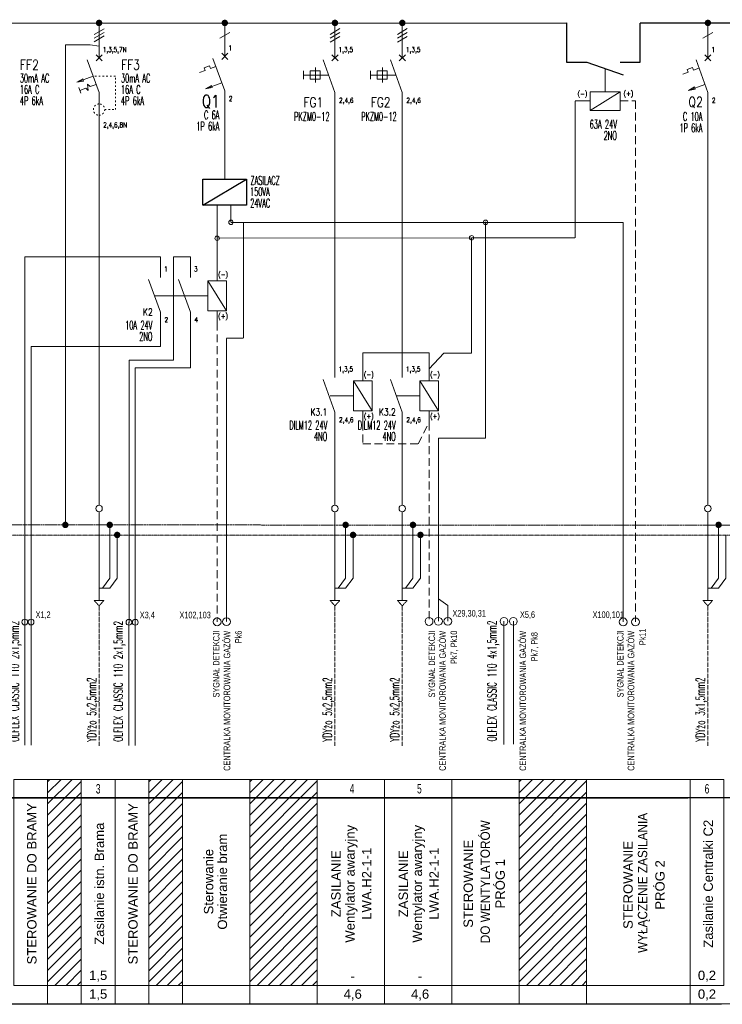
# Model space of a CAD drawing. Header units: millimetres. Extents: x 449515 to 838834, y -400723 to -307130.
# Tile 2 of 38: x 471554 to 499961, y -400722 to -360935. Entities that reach past the tile are written whole.
import ezdxf
from ezdxf.enums import TextEntityAlignment as Align

# ---------------------------------------------------------------- set-up
doc = ezdxf.new("R2010")
doc.units = ezdxf.units.MM
doc.header["$LTSCALE"] = 25.4
for name, pattern in [('ACAD_ISO03W100', [30, 12, -18]), ('ACAD_ISO04W100', [30, 24, -3, 0, -3]), ('CENTER2', [1.125, 0.75, -0.125, 0.125, -0.125]), ('DASHED', [0.75, 0.5, -0.25]), ('HIDDEN', [0.375, 0.25, -0.125]), ('PO-ZWYK', [0])]:
    doc.linetypes.add(name, pattern=pattern)
for name, color, linetype, lineweight in [('_wytyczne_zmiany', 6, 'Continuous', 13), ('I-EL_dodatkowe informacje', 7, 'Continuous', 13), ('I-EL_oznaczenia', 1, 'Continuous', 13), ('I-EL_projektowane-kable', 213, 'Continuous', 13), ('I-EL_projektowane-parametry', 4, 'Continuous', 13), ('I-EL_projektowane-połączenia', 80, 'Continuous', 13), ('I-EL_projektowane-symbol', 2, 'Continuous', 13), ('I-EL_projektowane-szyny zbiorcze', 31, 'Continuous', 13), ('I-EL_SCHEMAT', 7, 'Continuous', 13), ('I-EL_symbol', 2, 'Continuous', 13)]:
    doc.layers.add(name, color=color, linetype=linetype, lineweight=lineweight)
doc.layers.add('QE_RAMKA', color=7, linetype='Continuous')
doc.styles.add('ROMANS', font='romans.shx', dxfattribs={"width": 0.75, "oblique": 15})
doc.styles.get("Standard").update_dxf_attribs({"font": 'arial.ttf'})
doc.styles.add('TXT 0.8', font='txt.shx', dxfattribs={"width": 0.8})
doc.styles.add('TXT 1.0', font='txt.shx')

# ---------------------------------------------------------------- blocks, each defined once
blk = doc.blocks.new('POŁĄCZENIE')
at = {"const_width": 0.65}
blk.add_lwpolyline([(-0.325, 0, 1), (0.325, 0, 1)], format="xyb", close=True, dxfattribs=at)

msp = doc.modelspace()

# ---------------------------------------------------------------- hatches: boundary and pattern name
at = {"layer": 'I-EL_SCHEMAT'}
h = msp.add_hatch(dxfattribs=at)
h.set_pattern_fill('ANSI31', color=256, scale=100)
h.set_pattern_definition([(45, (280389.8, -439439.07), (-224.5064, 224.5064), [])])
h.paths.add_polyline_path([(472683.5464, -391634.1929), (472683.5464, -399961.7227), (474046.2331, -399961.7227), (474046.2331, -391634.1929)])
h = msp.add_hatch(dxfattribs=at)
h.set_pattern_fill('ANSI31', color=256, scale=100)
h.set_pattern_definition([(45, (284477.85, -439440.9), (-224.5064, 224.5064), [])])
h.paths.add_polyline_path([(476771.6065, -391636.0206), (476771.6065, -399963.5504), (478134.2932, -399963.5504), (478134.2932, -391636.0206)])
h = msp.add_hatch(dxfattribs=at)
h.set_pattern_fill('ANSI31', color=256, scale=100)
h.set_pattern_definition([(45, (288563.22, -439440.16), (-224.5064, 224.5064), [])])
h.paths.add_polyline_path([(483582.3532, -391635.2806), (480856.9799, -391635.2806), (480856.9799, -399962.8104), (483582.3532, -399962.8104)])
h = msp.add_hatch(dxfattribs=at)
h.set_pattern_fill('ANSI31', color=256, scale=100)
h.set_pattern_definition([(45, (299456.65, -439440.16), (-224.5064, 224.5064), [])])
h.paths.add_polyline_path([(494475.7867, -391635.2806), (491750.4133, -391635.2806), (491750.4133, -399962.8104), (494475.7867, -399962.8104)])

# ---------------------------------------------------------------- linework, layer by layer
at = {"color": 7, "elevation": -0.4691}
msp.add_lwpolyline([(478962.0028, -367383.7578), (480717.912, -367383.7578), (480717.912, -368430.5442), (478962.0028, -368430.5442)], close=True, dxfattribs=at)
msp.add_lwpolyline([(478962.0028, -368430.5442), (480717.912, -367383.7578)], dxfattribs=at)
at = {"layer": '_wytyczne_zmiany'}
for centre, radius in [((479537.0141, -385266.4747, -1.5636), 158.586), ((479915.7942, -385261.452, -1.5636), 158.586), ((488104.586, -385249.3302, -0.2418), 158.586), ((488483.366, -385244.3075, -0.2418), 158.586), ((488862.9523, -385244.3075, -0.2418), 158.586), ((491133.5349, -385249.3302, -0.2418), 158.586), ((491512.3149, -385244.3075, -0.2418), 158.586), ((495954.4531, -385269.6086, -0.2418), 158.586), ((496448.8017, -385270.6111, -0.2418), 158.586), ((471757.7191, -385274.2736, -1.5636), 116.2841), ((472016.3279, -385274.2736, -0.2418), 116.2841), ((475969.9437, -385285.2693, -1.5636), 116.2841), ((476228.5525, -385285.2693, -0.2418), 116.2841)]:
    msp.add_circle(centre, radius, dxfattribs=at)
at = {"layer": 'I-EL_projektowane-kable', "linetype": 'ACAD_ISO04W100', "ltscale": 0.3}
for p, q in [((474762.8553, -384620.6469, -2.894), (474762.8553, -390277.2028, -2.894)), ((484298.9755, -384619.9069, -2.894), (484298.9755, -390276.4628, -2.894)), ((487021.6621, -384619.9069, -2.894), (487021.6621, -390276.4628, -2.894)), ((499375.4787, -384619.9069, -2.894), (499375.4787, -390276.4628, -2.894))]:
    msp.add_line(p, q, dxfattribs=at)
at = {"layer": 'I-EL_projektowane-parametry', "color": 7}
for p, q in [((474563.9416, -361534.8061, -0.1571), (474963.9416, -361303.866, -0.1571)), ((474563.9416, -361679.3852, -0.1571), (474963.9416, -361448.4451, -0.1571)), ((474563.9416, -361823.9644, -0.1571), (474963.9416, -361593.0243, -0.1571)), ((479647.0125, -361679.3852, -0.1571), (480047.0125, -361448.4451, -0.1571)), ((484100.0617, -361528.314, -0.1571), (484500.0617, -361297.3739, -0.1571)), ((484100.0617, -361678.6452, -0.1571), (484500.0617, -361447.7051, -0.1571)), ((484100.0617, -361846.1572, -0.1571), (484500.0617, -361615.2171, -0.1571)), ((486822.7484, -361528.314, -1.0938), (487222.7484, -361297.3739, -1.0938)), ((486822.7484, -361678.6452, -1.0938), (487222.7484, -361447.7051, -1.0938)), ((486822.7484, -361846.1572, -1.0938), (487222.7484, -361615.2171, -1.0938)), ((499176.5649, -361678.6452, -0.1571), (499576.5649, -361447.7051, -0.1571))]:
    msp.add_line(p, q, dxfattribs=at)
at = {"layer": 'I-EL_projektowane-połączenia'}
for p, q in [((474764.0959, -361098.0416, -1.1551), (474764.0959, -362333.7761, -1.1551)), ((474764.0959, -361098.0416, 0.0919), (474764.096, -362010.691, 0.6949)), ((479847.0124, -361065.5541, -1.8319), (479847.0125, -361946.0033, -1.5636)), ((484300.216, -361097.3016, 0.0919), (484300.2161, -362009.951, 0.6949)), ((487022.9027, -361097.3016, -0.8447), (487022.9027, -362009.951, -0.2418)), ((499376.7192, -361097.3016, -1.1551), (499376.7192, -362333.0361, -1.1551)), ((499376.7192, -361097.3016, 0.0919), (499376.7193, -362009.951, 0.6949)), ((474764.0959, -361570.903, 0.0919), (474764.096, -362011.1275, 0.2261)), ((484300.216, -361570.163, 0.0919), (484300.2161, -362010.3876, 0.2261)), ((487022.9027, -361570.163, -0.8447), (487022.9027, -362010.3876, -0.7106)), ((499376.7192, -361570.163, 0.0919), (499376.7193, -362010.3876, 0.2261))]:
    msp.add_line(p, q, dxfattribs=at)
at = {"layer": 'I-EL_projektowane-połączenia', "color": 0}
for p, q in [((449520.5595, -400719.1035, 4.6287), (499926.5334, -400717.5302, 7.1591)), ((461787.4263, -400708.1607, 4.6287), (538176.7703, -400695.3456, 7.1591))]:
    msp.add_line(p, q, dxfattribs=at)
at = {"layer": 'I-EL_projektowane-połączenia'}
for points, elevation in [([(473401.4092, -381342.0553), (473401.4092, -361948.8059), (474404.7351, -361948.8054), (474764.096, -362011.1271)], -1.1783), ([(479847.0125, -364366.1584), (479847.0125, -367392.6523)], -1.5636), ([(484300.2161, -374922.8824), (484300.2161, -364430.1061)], -0.2418), ([(487022.9027, -374922.8824), (487022.9027, -364430.1061)], -0.2418), ([(499376.7193, -374922.8824), (499376.7193, -364430.5427)], -0.2418), ([(474764.096, -374923.6224), (474764.096, -365346.6329)], -0.2418), ([(474764.096, -374923.6224), (474762.8553, -380327.7686)], 0.2261), ([(499376.7193, -374922.8824), (499375.4787, -380328.2512)], -2.894), ([(484300.2161, -377343.0375), (484298.9755, -380327.0286)], 0.2261), ([(487022.9027, -377343.0375), (487021.6621, -380327.0286)], 0.2261), ([(474762.8553, -384401.863), (474762.8553, -381044.7018)], -2.894), ([(484298.9755, -384401.123), (484298.9755, -381043.9618)], -2.894), ([(487021.6621, -384401.123), (487021.6621, -381043.9618)], -2.894), ([(499375.4787, -384401.123), (499375.4787, -381045.1843)], -2.894), ([(474896.0059, -383907.6677), (475196.0059, -383507.6677), (475196.0059, -381326.0971), (475196.0059, -383507.6677), (474896.0059, -383907.6677), (474896.0059, -383907.6677), (474762.8553, -383907.6677)], -2.894), ([(484432.126, -383906.9277), (484732.126, -383506.9277), (484732.126, -381325.3571), (484732.126, -383506.9277), (484432.126, -383906.9277), (484432.126, -383906.9277), (484298.9755, -383906.9277)], -2.894), ([(487154.8127, -383906.9277), (487454.8127, -383506.9277), (487454.8127, -381325.3571), (487454.8127, -383506.9277), (487154.8127, -383906.9277), (487154.8127, -383906.9277), (487021.6621, -383906.9277)], -2.894), ([(499508.6292, -383906.9277), (499808.6292, -383506.9277), (499808.6292, -381325.3571), (499808.6292, -383506.9277), (499508.6292, -383906.9277), (499508.6292, -383906.9277), (499375.4787, -383906.9277)], -2.894), ([(475496.0059, -381757.7942), (475496.0059, -381757.7942), (475496.0059, -381757.7942), (475496.0059, -383507.6677), (475196.0059, -383907.6677), (474762.8553, -383907.6677), (474762.8553, -384401.863)], -2.894), ([(485032.126, -381757.0542), (485032.126, -381757.0542), (485032.126, -381757.0542), (485032.126, -383506.9277), (484732.126, -383906.9277), (484298.9755, -383906.9277), (484298.9755, -384401.123)], -2.894), ([(487754.8127, -381757.0542), (487754.8127, -381757.0542), (487754.8127, -381757.0542), (487754.8127, -383506.9277), (487454.8127, -383906.9277), (487021.6621, -383906.9277), (487021.6621, -384401.123)], -2.894), ([(500108.6292, -381757.0542), (500108.6292, -381757.0542), (500108.6292, -381757.0542), (500108.6292, -383506.9277), (499808.6292, -383906.9277), (499375.4787, -383906.9277), (499375.4787, -384401.123)], -2.894), ([(471757.7191, -385274.2736), (471757.7191, -390251.8993)], -1.5636), ([(472016.3279, -385274.2736), (472016.3279, -390251.8993)], -0.2418), ([(475969.9437, -385285.2693), (475969.9437, -390262.895)], -1.5636), ([(476228.5525, -385285.2693), (476228.5525, -390262.895)], -0.2418), ([(491133.5349, -385240.51), (491133.5349, -390218.1356)], -0.2418), ([(491512.3149, -385235.4873), (491512.3149, -390213.113)], -0.2418)]:
    msp.add_lwpolyline(points, dxfattribs=dict(at, elevation=elevation))
at = {"layer": 'I-EL_projektowane-połączenia', "color": 1, "linetype": 'DASHED', "ltscale": 0.2}
for points in [[(489822.2795, -369755.9756), (494005.7191, -369755.9756), (494005.7191, -364213.7156), (494630.4883, -364213.7156)], [(490388.1044, -369100.7683), (490388.1044, -377850.2249), (488483.366, -377850.2249)], [(490388.1044, -369123.3508), (495953.3769, -369123.3508), (495953.3769, -385271.3985)]]:
    msp.add_lwpolyline(points, dxfattribs=at)
at = {"layer": 'I-EL_projektowane-połączenia', "color": 1, "linetype": 'DASHED', "ltscale": 25}
msp.add_lwpolyline([(495831.9674, -364213.7156), (496447.7255, -364213.7156), (496447.7255, -369764.5493), (496447.7255, -385272.4009)], dxfattribs=at)
at = {"layer": 'I-EL_projektowane-połączenia', "color": 1}
for points, elevation in [([(479537.0141, -371003.839), (479537.0141, -368430.5442)], -0.4691), ([(489823.3196, -369747.7131), (479537.0141, -369768.0158)], -1.5636), ([(477243.6615, -370880.4858), (477243.6615, -370517.2968), (471757.7191, -370517.2968), (471757.7191, -385274.2736)], -1.5636), ([(478455.3309, -370880.4858), (478455.3309, -370517.2968), (477770.1175, -370517.2968), (477770.1175, -374687.359), (475977.1499, -374687.359), (475977.1499, -385304.4016)], -1.5636), ([(477243.6615, -373300.6409), (477243.6615, -374136.5546), (472017.8369, -374136.5546), (472016.3279, -385274.2736)], -1.5636), ([(476228.5525, -385304.4016), (476228.5525, -374996.3306), (478460.6444, -374996.3306), (478455.3309, -373300.6409)], -0.2418), ([(472016.3279, -374402.4907), (472016.3279, -385274.2736)], -0.2418), ([(488104.586, -375046.2355), (488104.586, -374403.1086), (485429.3008, -374403.1086), (485429.3008, -375046.2355)], -0.2418)]:
    msp.add_lwpolyline(points, dxfattribs=dict(at, elevation=elevation))
at = {"layer": 'I-EL_projektowane-połączenia', "color": 1, "linetype": 'DASHED', "ltscale": 0.2}
for points, elevation in [([(480090.5229, -368430.5442), (480090.75, -369134.7112), (480602.7324, -369134.7112)], -0.4691), ([(480602.7324, -369134.7112), (480602.7324, -373803.1656), (479915.7942, -373803.0764), (479915.7942, -385261.452)], -0.4691), ([(480602.7324, -369134.7112), (490388.1044, -369123.3508)], -0.4691), ([(488483.366, -377850.2249), (488483.366, -385244.3075)], -0.2418)]:
    msp.add_lwpolyline(points, dxfattribs=dict(at, elevation=elevation))
at = {"layer": 'I-EL_projektowane-połączenia', "color": 1}
for points in [[(489823.3196, -369747.7131), (489823.3196, -374405.4242), (488707.6788, -374405.4242), (488104.586, -375046.2355)], [(488861.8761, -385246.0974), (488861.8761, -384609.5365), (488484.7729, -384330.35)]]:
    msp.add_lwpolyline(points, dxfattribs=at)
at = {"layer": 'I-EL_projektowane-połączenia', "color": 1, "linetype": 'DASHED', "ltscale": 25}
for points, elevation in [([(479537.0141, -373177.2877), (479537.0141, -385271.9577)], -1.5636), ([(485429.3008, -377219.6843), (485429.3008, -378068.1459), (487666.5155, -378068.1459), (488104.586, -377219.6843)], -0.2418), ([(488104.586, -377219.6843), (488104.586, -385249.3302)], -0.2418)]:
    msp.add_lwpolyline(points, dxfattribs=dict(at, elevation=elevation))
at = {"layer": 'I-EL_projektowane-połączenia', "color": 1}
for centre in [(480095.0075, -369123.3508), (490388.1044, -369123.3508), (479537.0141, -369768.0158, -1.5636), (489823.3196, -369747.7131)]:
    msp.add_circle(centre, 89.5768, dxfattribs=at)
at = {"layer": 'I-EL_projektowane-symbol', "ltscale": 0.2}
for p, q in [((474762.8553, -380327.7686, 0.2261), (474762.8553, -380554.9665, 0.2261)), ((484298.9755, -380327.0286, 0.2261), (484298.9755, -380554.2265, 0.2261)), ((487021.6621, -380327.0286, 0.2261), (487021.6621, -380554.2265, 0.2261)), ((499375.4787, -380328.2512, -2.894), (499375.4787, -380555.4491, -2.894)), ((474762.8553, -380817.5039, 0.2261), (474762.8553, -381044.7018, 0.2261)), ((484298.9755, -380816.7639, 0.2261), (484298.9755, -381043.9618, 0.2261)), ((487021.6621, -380816.7639, 0.2261), (487021.6621, -381043.9618, 0.2261)), ((499375.4787, -380817.9865, -2.894), (499375.4787, -381045.1843, -2.894))]:
    msp.add_line(p, q, dxfattribs=at)
at = {"layer": 'I-EL_projektowane-symbol', "linetype": 'CENTER2', "ltscale": 0.2, "elevation": -2.894}
for points in [[(474961.5626, -384401.863), (474564.1481, -384401.863), (474762.8553, -384620.6469)], [(484497.6827, -384401.123), (484100.2682, -384401.123), (484298.9755, -384619.9069)], [(487220.3694, -384401.123), (486822.9549, -384401.123), (487021.6621, -384619.9069)], [(499574.1859, -384401.123), (499176.7714, -384401.123), (499375.4787, -384619.9069)]]:
    msp.add_lwpolyline(points, close=True, dxfattribs=at)
at = {"layer": 'I-EL_projektowane-symbol', "ltscale": 0.2}
for centre in [(474762.8553, -380686.2352, 0.2261), (484298.9755, -380685.4952, 0.2261), (487021.6621, -380685.4952, 0.2261), (499375.4787, -380686.7178, -2.894)]:
    msp.add_circle(centre, 131.2687, dxfattribs=at)
at = {"layer": 'I-EL_projektowane-szyny zbiorcze', "linetype": 'CENTER2', "lineweight": 20, "ltscale": 0.5}
msp.add_line((534878.792, -381764.045, -13.1905), (449668.2212, -381763.5648, -5.1081), dxfattribs=at)
at = {"layer": 'I-EL_projektowane-szyny zbiorcze', "linetype": 'PO-ZWYK', "lineweight": 25, "elevation": -13.3485}
for points in [[(449650.2664, -361072.3705), (493663.5022, -361065.9774)], [(493663.5022, -361065.9774), (493663.5022, -362645.8755), (494478.2252, -362645.8755), (495950.0372, -363167.3643)], [(495826.1346, -362645.8755), (496633.3784, -362645.8755), (496633.3784, -361068.9341)], [(496644.3239, -361065.2975), (534931.591, -361059.5349)]]:
    msp.add_lwpolyline(points, dxfattribs=at)
at = {"layer": 'I-EL_projektowane-szyny zbiorcze', "linetype": 'HIDDEN', "lineweight": 20, "ltscale": 5, "elevation": 6.7599}
msp.add_lwpolyline([(534857.7062, -381365.5832), (461315.0339, -381348.9909), (461315.0339, -380934.3925), (449658.6672, -380934.3683)], dxfattribs=at)
at = {"layer": 'I-EL_SCHEMAT'}
for p, q in [((472683.5464, -399960.9827, 7.1591), (472683.5464, -400717.9225, 7.1591)), ((474046.2331, -399960.2427, 7.1591), (474046.2331, -400717.1825, 7.1591)), ((474046.2331, -399962.8104, 7.1591), (474046.2331, -400719.7502, 7.1591)), ((474046.2331, -399962.8104, 7.1591), (474046.2331, -400719.7502, 7.1591)), ((475408.9198, -399962.8104, 7.1591), (475408.9198, -400719.7502, 7.1591)), ((475408.9198, -399962.8104, 7.1591), (475408.9198, -400719.7502, 7.1591)), ((476771.6065, -399962.8104, 7.1591), (476771.6065, -400719.7502, 7.1591)), ((478134.2932, -399962.0704, 7.1591), (478134.2932, -400719.0102, 7.1591)), ((478134.2932, -399964.6381, 7.1591), (478134.2932, -400721.5779, 7.1591)), ((480856.9799, -399962.8104, 7.1591), (480856.9799, -400719.7502, 7.1591)), ((483582.3532, -399962.0704, 7.1591), (483582.3532, -400719.0102, 7.1591)), ((486305.0399, -399962.0704, 7.1591), (486305.0399, -400719.0102, 7.1591)), ((486305.0399, -399962.0704, 7.1591), (486305.0399, -400719.0102, 7.1591)), ((489027.7266, -399962.0704, 7.1591), (489027.7266, -400719.0102, 7.1591)), ((491750.4133, -399962.8104, 7.1591), (491750.4133, -400719.7502, 7.1591)), ((494475.7867, -399962.8104, 7.1591), (494475.7867, -400719.7502, 7.1591)), ((498658.8564, -399962.0704, 7.1591), (498658.8564, -400719.0102, 7.1591))]:
    msp.add_line(p, q, dxfattribs=at)
at = {"layer": 'I-EL_SCHEMAT', "color": 0}
for p, q in [((475408.9198, -399963.5504, 7.1591), (475408.9198, -400720.9312, 7.1591)), ((478134.2932, -399962.8104, 5.0348), (478134.2932, -400720.1912, 5.0348))]:
    msp.add_line(p, q, dxfattribs=at)
at = {"layer": 'I-EL_SCHEMAT'}
for points, elevation in [([(495224.7867, -362912.754), (495224.7867, -363852.4039)], -0.2418), ([(495827.1425, -363852.4039), (494622.4309, -364610.006)], -0.2418), ([(479537.0141, -371003.839), (479537.0141, -371488.2075)], -1.5636), ([(479158.2131, -371488.2075), (479915.8152, -372692.9191)], -1.5636), ([(477014.7103, -372090.5633), (479158.2131, -372090.5633)], -1.5636), ([(479537.0141, -372692.9191), (479537.0141, -373177.2877)], -1.5636), ([(485429.3008, -375046.2355), (485429.3008, -375530.6041)], -0.2418), ([(488104.586, -375046.2355), (488104.586, -375530.6041)], -0.2418), ([(485050.4998, -375530.6041), (485808.1019, -376735.3157)], -0.2418), ([(487725.7849, -375530.6041), (488483.387, -376735.3157)], -0.2418), ([(484101.6713, -376132.9599), (485041.3212, -376132.9599)], -0.2418), ([(486786.135, -376132.9599), (487725.7849, -376132.9599)], -0.2418), ([(485429.3008, -376735.3157), (485429.3008, -377219.6843)], -0.2418), ([(488104.586, -376735.3157), (488104.586, -377219.6843)], -0.2418)]:
    msp.add_lwpolyline(points, dxfattribs=dict(at, elevation=elevation))
for points, elevation in [([(495827.1425, -363852.4039), (495827.1425, -364610.006), (494622.4309, -364610.006), (494622.4309, -363852.4039)], -0.2418), ([(479158.2131, -371488.2075), (479915.8152, -371488.2075), (479915.8152, -372692.9191), (479158.2131, -372692.9191)], -1.5636), ([(485050.4998, -375530.6041), (485808.1019, -375530.6041), (485808.1019, -376735.3157), (485050.4998, -376735.3157)], -0.2418), ([(487725.7849, -375530.6041), (488483.387, -375530.6041), (488483.387, -376735.3157), (487725.7849, -376735.3157)], -0.2418), ([(471320.8598, -391634.1929), (472683.5464, -391634.1929), (472683.5464, -399961.7227), (471320.8598, -399961.7227)], 7.1591), ([(474046.2331, -391636.0206), (475408.9198, -391636.0206), (475408.9198, -399963.5504), (474046.2331, -399963.5504)], 7.1591), ([(475408.9198, -391636.0206), (476771.6065, -391636.0206), (476771.6065, -399963.5504), (475408.9198, -399963.5504)], 7.1591), ([(478134.2932, -391635.2806), (480856.9799, -391635.2806), (480856.9799, -399962.8104), (478134.2932, -399962.8104)], 7.1591), ([(483582.3532, -391635.2806), (486305.0399, -391635.2806), (486305.0399, -399962.8104), (483582.3532, -399962.8104)], 7.1591), ([(486305.0399, -391635.2806), (489027.7266, -391635.2806), (489027.7266, -399962.8104), (486305.0399, -399962.8104)], 7.1591), ([(489027.7266, -391635.2806), (491750.4133, -391635.2806), (491750.4133, -399962.8104), (489027.7266, -399962.8104)], 7.1591), ([(498658.8564, -391635.2806), (500021.5431, -391635.2806), (500021.5431, -399962.8104), (498658.8564, -399962.8104)], 7.1591)]:
    msp.add_lwpolyline(points, close=True, dxfattribs=dict(at, elevation=elevation))
at = {"layer": 'I-EL_SCHEMAT', "lineweight": 0, "elevation": 7.1591}
for points in [[(472683.5464, -391634.1929), (474046.2331, -391634.1929), (474046.2331, -399961.7227), (472683.5464, -399961.7227)], [(476771.6065, -391636.0206), (478134.2932, -391636.0206), (478134.2932, -399963.5504), (476771.6065, -399963.5504)], [(480856.9799, -391635.2806), (483582.3532, -391635.2806), (483582.3532, -399962.8104), (480856.9799, -399962.8104)], [(491750.4133, -391635.2806), (494475.7867, -391635.2806), (494475.7867, -399962.8104), (491750.4133, -399962.8104)], [(494475.7867, -391635.2806), (498658.8564, -391635.2806), (498658.8564, -399962.8104), (494475.7867, -399962.8104)]]:
    msp.add_lwpolyline(points, close=True, dxfattribs=at)
at = {"layer": 'I-EL_symbol'}
for p, q in [((474764.096, -362478.2558, 0.2261), (474764.096, -362011.1275, 0.2261)), ((479847.0125, -362413.1316, -1.5636), (479847.0125, -361946.0033, -1.5636)), ((479847.0125, -362413.1316, -1.5636), (479847.0125, -361946.0033, -1.5636)), ((484300.2161, -362477.0792, 0.6949), (484300.2161, -362009.951, 0.6949)), ((484300.2161, -362477.0792, 0.6949), (484300.2161, -362009.951, 0.6949)), ((487022.9027, -362477.0792, -0.2418), (487022.9027, -362009.951, -0.2418)), ((487022.9027, -362477.0792, -0.2418), (487022.9027, -362009.951, -0.2418)), ((499376.7193, -362477.5158, 0.2261), (499376.7193, -362010.3876, 0.2261)), ((499376.7193, -362477.5158, 0.2261), (499376.7193, -362010.3876, 0.2261)), ((474640.2299, -362602.1219, 0.2261), (474887.962, -362354.3897, 0.2261)), ((474887.962, -362602.1219, 0.2261), (474640.2299, -362354.3897, 0.2261)), ((479723.1464, -362536.9976, -1.5636), (479970.8786, -362289.2655, -1.5636)), ((479970.8786, -362536.9976, -1.5636), (479723.1464, -362289.2655, -1.5636)), ((479723.1464, -362536.9976, -1.5636), (479970.8786, -362289.2655, -1.5636)), ((479970.8786, -362536.9976, -1.5636), (479723.1464, -362289.2655, -1.5636)), ((484176.35, -362600.9453, 0.6949), (484424.0821, -362353.2132, 0.6949)), ((484424.0821, -362600.9453, 0.6949), (484176.35, -362353.2132, 0.6949)), ((484176.35, -362600.9453, 0.6949), (484424.0821, -362353.2132, 0.6949)), ((484424.0821, -362600.9453, 0.6949), (484176.35, -362353.2132, 0.6949)), ((486899.0367, -362600.9453, -0.2418), (487146.7688, -362353.2132, -0.2418)), ((487146.7688, -362600.9453, -0.2418), (486899.0367, -362353.2132, -0.2418)), ((486899.0367, -362600.9453, -0.2418), (487146.7688, -362353.2132, -0.2418)), ((487146.7688, -362600.9453, -0.2418), (486899.0367, -362353.2132, -0.2418)), ((499252.8532, -362601.3819, 0.2261), (499500.5853, -362353.6497, 0.2261)), ((499500.5853, -362601.3819, 0.2261), (499252.8532, -362353.6497, 0.2261)), ((499252.8532, -362601.3819, 0.2261), (499500.5853, -362353.6497, 0.2261)), ((499500.5853, -362601.3819, 0.2261), (499252.8532, -362353.6497, 0.2261)), ((474764.096, -363879.6406, 0.2261), (474284.7941, -362562.7696, 0.2261)), ((479847.0125, -363814.5163, -1.5636), (479367.7107, -362497.6454, -1.5636)), ((479847.0125, -363814.5163, -1.5636), (479367.7107, -362497.6454, -1.5636)), ((484300.2161, -363878.464, 0.6949), (483820.9142, -362561.5931, 0.6949)), ((484300.2161, -363878.464, 0.6949), (483820.9142, -362561.5931, 0.6949)), ((487022.9027, -363878.464, -0.2418), (486543.6009, -362561.5931, -0.2418)), ((487022.9027, -363878.464, -0.2418), (486543.6009, -362561.5931, -0.2418)), ((499376.7193, -363878.9006, 0.2261), (498897.4174, -362562.0297, 0.2261)), ((499376.7193, -363878.9006, 0.2261), (498897.4174, -362562.0297, 0.2261)), ((474764.096, -365346.6329, 0.2261), (474764.096, -363879.6406, 0.2261)), ((479847.0125, -364366.1584, -1.5636), (479847.0125, -363814.5163, -1.5636)), ((479847.0125, -364366.1584, -1.5636), (479847.0125, -363814.5163, -1.5636)), ((484300.2161, -364430.1061, 0.6949), (484300.2161, -363878.464, 0.6949)), ((484300.2161, -364430.1061, 0.6949), (484300.2161, -363878.464, 0.6949)), ((487022.9027, -364430.1061, -0.2418), (487022.9027, -363878.464, -0.2418)), ((487022.9027, -364430.1061, -0.2418), (487022.9027, -363878.464, -0.2418)), ((499376.7193, -364430.5427, 0.2261), (499376.7193, -363878.9006, 0.2261)), ((499376.7193, -364430.5427, 0.2261), (499376.7193, -363878.9006, 0.2261)), ((477243.6615, -371347.614, -1.5636), (477243.6615, -370880.4858, -1.5636)), ((478455.3309, -371347.614, -1.5636), (478455.3309, -370880.4858, -1.5636)), ((477243.6615, -372748.9988, -1.5636), (476764.3597, -371432.1279, -1.5636)), ((478455.3309, -372748.9988, -1.5636), (477976.0291, -371432.1279, -1.5636)), ((477243.6615, -373300.6409, -1.5636), (477243.6615, -372748.9988, -1.5636)), ((478455.3309, -373300.6409, -1.5636), (478455.3309, -372748.9988, -1.5636)), ((484300.2161, -375390.0106, -0.2418), (484300.2161, -374922.8824, -0.2418)), ((487022.9027, -375390.0106, -0.2418), (487022.9027, -374922.8824, -0.2418)), ((484300.2161, -376791.3954, -0.2418), (483820.9142, -375474.5245, -0.2418)), ((487022.9027, -376791.3954, -0.2418), (486543.6009, -375474.5245, -0.2418)), ((484300.2161, -377343.0375, -0.2418), (484300.2161, -376791.3954, -0.2418)), ((487022.9027, -377343.0375, -0.2418), (487022.9027, -376791.3954, -0.2418))]:
    msp.add_line(p, q, dxfattribs=at)
at = {"layer": 'I-EL_symbol', "lineweight": 0}
for p, q in [((479008.6373, -362876.8912, -1.5636), (479228.1158, -362797.0075, -1.5636)), ((479228.1158, -362797.0075, -1.5636), (479008.6373, -362876.8912, -1.5636)), ((479008.6373, -362876.8912, -1.5636), (479228.1158, -362797.0075, -1.5636)), ((479228.1158, -362797.0075, -1.5636), (479008.6373, -362876.8912, -1.5636)), ((479228.1158, -362797.0075, -1.5636), (479268.0576, -362906.7468, -1.5636)), ((479228.1158, -362797.0075, -1.5636), (479268.0576, -362906.7468, -1.5636)), ((479268.0576, -362906.7468, -1.5636), (479487.5361, -362826.8631, -1.5636)), ((479268.0576, -362906.7468, -1.5636), (479487.5361, -362826.8631, -1.5636)), ((479048.5791, -362986.6304, -1.5636), (478829.1007, -363066.5141, -1.5636)), ((479008.6373, -362876.8912, -1.5636), (479048.5791, -362986.6304, -1.5636)), ((498578.2859, -363051.0147, 0.2261), (498358.8074, -363130.8983, 0.2261)), ((498538.3441, -362941.2754, 0.2261), (498757.8226, -362861.3918, 0.2261)), ((498757.8226, -362861.3918, 0.2261), (498538.3441, -362941.2754, 0.2261)), ((498538.3441, -362941.2754, 0.2261), (498757.8226, -362861.3918, 0.2261)), ((498757.8226, -362861.3918, 0.2261), (498538.3441, -362941.2754, 0.2261)), ((498538.3441, -362941.2754, 0.2261), (498578.2859, -363051.0147, 0.2261)), ((498757.8226, -362861.3918, 0.2261), (498797.7644, -362971.131, 0.2261)), ((498757.8226, -362861.3918, 0.2261), (498797.7644, -362971.131, 0.2261)), ((498797.7644, -362971.131, 0.2261), (499017.2429, -362891.2474, 0.2261)), ((498797.7644, -362971.131, 0.2261), (499017.2429, -362891.2474, 0.2261)), ((474025.7834, -363899.8309, 0.2261), (473945.8998, -363680.3524, 0.2261))]:
    msp.add_line(p, q, dxfattribs=at)
at = {"layer": 'I-EL_symbol', "linetype": 'Continuous', "lineweight": 0}
for p, q in [((474524.445, -363221.2051, 0.2261), (473866.0096, -363460.8561, 0.2261)), ((474103.6177, -363324.6807, 0.2261), (473866.0096, -363460.8561, 0.2261)), ((473866.0096, -363460.8561, 0.2261), (474135.5514, -363412.4363, 0.2261)), ((474135.5514, -363412.4363, 0.2261), (474103.6177, -363324.6807, 0.2261)), ((474301.7113, -363542.5509, 0.2261), (474328.3952, -363797.9483, 0.2261)), ((474402.8555, -363638.3005, 0.2261), (474301.7113, -363542.5509, 0.2261)), ((474644.2705, -363550.4228, 0.2261), (474402.8555, -363638.3005, 0.2261)), ((479727.187, -363485.2985, -1.5636), (479068.7516, -363724.9495, -1.5636)), ((479727.187, -363485.2985, -1.5636), (479068.7516, -363724.9495, -1.5636)), ((479306.3596, -363588.7742, -1.5636), (479068.7516, -363724.9495, -1.5636)), ((479306.3596, -363588.7742, -1.5636), (479068.7516, -363724.9495, -1.5636)), ((479338.2934, -363676.5297, -1.5636), (479306.3596, -363588.7742, -1.5636)), ((479338.2934, -363676.5297, -1.5636), (479306.3596, -363588.7742, -1.5636)), ((499256.8938, -363549.6828, 0.2261), (498598.4584, -363789.3338, 0.2261)), ((499256.8938, -363549.6828, 0.2261), (498598.4584, -363789.3338, 0.2261)), ((474227.251, -363702.1988, 0.2261), (473985.8416, -363790.0917, 0.2261)), ((474328.3952, -363797.9483, 0.2261), (474227.251, -363702.1988, 0.2261)), ((479068.7516, -363724.9495, -1.5636), (479338.2934, -363676.5297, -1.5636)), ((479068.7516, -363724.9495, -1.5636), (479338.2934, -363676.5297, -1.5636)), ((498836.0664, -363653.1585, 0.2261), (498598.4584, -363789.3338, 0.2261)), ((498836.0664, -363653.1585, 0.2261), (498598.4584, -363789.3338, 0.2261)), ((498598.4584, -363789.3338, 0.2261), (498868.0002, -363740.914, 0.2261)), ((498598.4584, -363789.3338, 0.2261), (498868.0002, -363740.914, 0.2261)), ((498868.0002, -363740.914, 0.2261), (498836.0664, -363653.1585, 0.2261)), ((498868.0002, -363740.914, 0.2261), (498836.0664, -363653.1585, 0.2261))]:
    msp.add_line(p, q, dxfattribs=at)
at = {"layer": 'I-EL_symbol', "linetype": 'ACAD_ISO03W100', "lineweight": 0, "ltscale": 0.2, "elevation": 0.2261}
for points in [[(475421.4074, -363221.2051), (475421.4074, -363221.2051), (475421.4074, -363221.2051), (474524.445, -363221.2051)], [(474992.614, -364566.4728), (475421.4074, -364566.4728), (475421.4074, -363221.2051), (475421.4074, -363221.2051)]]:
    msp.add_lwpolyline(points, dxfattribs=at)
at = {"layer": 'I-EL_symbol'}
for points in [[(484032.884, -363177.4207), (483023.5172, -363177.4207)], [(483024.591, -362998.6339), (483024.591, -363336.8792)], [(483507.7985, -362867.0941), (483507.7985, -363476.4724)]]:
    msp.add_lwpolyline(points, dxfattribs=at)
msp.add_lwpolyline([(483298.4086, -363001.3184), (483703.766, -363001.3184), (483703.766, -363336.8792), (483298.4086, -363336.8792)], close=True, dxfattribs=at)
at = {"layer": 'I-EL_symbol', "elevation": -0.9367}
for points in [[(486741.5506, -363177.4207), (485732.1839, -363177.4207)], [(485733.2576, -362998.6339), (485733.2576, -363336.8792)], [(486216.4652, -362867.0941), (486216.4652, -363476.4724)]]:
    msp.add_lwpolyline(points, dxfattribs=at)
msp.add_lwpolyline([(486007.0752, -363001.3184), (486412.4326, -363001.3184), (486412.4326, -363336.8792), (486007.0752, -363336.8792)], close=True, dxfattribs=at)
at = {"layer": 'I-EL_symbol', "linetype": 'ACAD_ISO03W100', "lineweight": 0, "ltscale": 0.2, "elevation": 0.2261}
msp.add_lwpolyline([(474764.096, -364794.9908, -1), (474764.096, -364337.9548), (474764.096, -364337.9548, -1), (474764.096, -364794.9908)], format="xyb", close=True, dxfattribs=at)
at = {"layer": 'QE_RAMKA'}
for p, q in [((498563.6248, -392390.4635, 7.161), (449515.0071, -392390.4635, 7.161)), ((538175.217, -392379.5207, 7.161), (461796.7794, -392379.5207, 7.161))]:
    msp.add_line(p, q, dxfattribs=at)

# ---------------------------------------------------------------- block references
at = {"layer": 'I-EL_projektowane-połączenia', "xscale": 200, "yscale": 200, "zscale": 200}
for p in [(474763.9416, -361065.5541, -1.8319), (479847.0124, -361065.5541, -1.8319), (484300.0617, -361064.8142, -1.8319), (487022.7484, -361064.8142, -2.7686), (499376.5649, -361064.8142, -1.8319), (473400.6215, -381348.9801, 18.32), (475196.0059, -381348.9801, 18.32), (484732.126, -381348.2401, 18.32), (487454.8127, -381348.2401, 18.32), (499808.6292, -381348.2401, 18.32), (475496.0059, -381755.5101, -1.2665), (485032.126, -381754.7701, -1.2665), (487754.8127, -381754.7701, -1.2665)]:
    msp.add_blockref('POŁĄCZENIE', p, dxfattribs=at)

# ---------------------------------------------------------------- texts
at = {"layer": 'I-EL_dodatkowe informacje', "color": 7, "style": 'ROMANS', "width": 0.7}
for s, p in [('1,3,5,7N', (474909.5398, -362241.7268, 0.2261)), ('1', (479992.4563, -362176.6026, -1.5636)), ('1', (479992.4563, -362176.6026, -1.5636)), ('1,3,5', (484445.6599, -362240.5503, 0.6949)), ('1', (484445.6599, -362240.5503, 0.6949)), ('1,3,5', (487168.3466, -362240.5503, -0.2418)), ('1', (487168.3466, -362240.5503, -0.2418)), ('1', (499522.1631, -362240.9869, 0.2261)), ('1', (499522.1631, -362240.9869, 0.2261)), ('2', (480011.2399, -364227.8887, -1.5636)), ('2', (480011.2399, -364227.8887, -1.5636)), ('(-)', (494107.2357, -364024.0705, 1.3217)), ('(+)', (495965.3971, -364017.3755, 1.3217)), ('2', (484464.4434, -364291.8364, 0.6949)), ('2,4,6', (484464.4434, -364291.8364, 0.6949)), ('2', (487187.1301, -364291.8364, -0.2418)), ('2,4,6', (487187.1301, -364291.8364, -0.2418)), ('2', (499540.9466, -364292.273, 0.2261)), ('2', (499540.9466, -364292.273, 0.2261)), ('2,4,6,8N', (474928.3233, -365287.3448, 0.2261)), ('1', (477389.1054, -371111.0851, -1.5636)), ('3', (478600.7747, -371111.0851, -1.5636)), ('(-)', (479579.2396, -371330.0934)), ('(+)', (479579.2396, -373011.3682)), ('2', (477407.8889, -373162.3712, -1.5636)), ('4', (478619.5583, -373162.3712, -1.5636)), ('1,3,5', (484445.6599, -375153.4817, -0.2418)), ('(-)', (485471.5263, -375372.4899, 1.3217)), ('1,3,5', (487168.3466, -375153.4817, -0.2418)), ('(-)', (488146.8114, -375372.4899, 1.3217)), ('2,4,6', (484464.4434, -377204.7678, -0.2418)), ('(+)', (485471.5263, -377053.7648, 1.3217)), ('2,4,6', (487187.1301, -377204.7678, -0.2418)), ('(+)', (488146.8114, -377053.7648, 1.3217))]:
    msp.add_text(s, height=200, dxfattribs=at).set_placement(p)
at = {"layer": 'I-EL_dodatkowe informacje', "style": 'ROMANS', "width": 0.5}
for s, p in [('30mA AC', (471561.5709, -363294.4482, -0.7482)), ('30mA AC', (475649.631, -363296.2759, -0.7482)), ('16A C', (471561.5709, -363751.2011, -0.7482)), ('16A C', (475649.631, -363753.0288, -0.7482)), ('4P 6kA', (471561.5709, -364207.954, -0.7482)), ('4P 6kA', (475649.631, -364209.7817, -0.7482))]:
    msp.add_text(s, height=350, dxfattribs=at).set_placement(p, align=Align.MIDDLE_LEFT)
for s, p in [('C 6A', (479630.0501, -364783.4837, -9.0979)), ('PKZM0-12', (484083.2537, -364847.4314, -6.8395)), ('PKZM0-12', (486795.3565, -364847.4314, -7.7762)), ('C 10A', (499159.7569, -364847.868, -7.3083)), ('1P 6kA', (479630.0501, -365240.2366, -9.0979)), ('63A 24V', (495698.8182, -365160.9954, -10.4197)), ('1P 6kA', (499159.7569, -365304.6209, -7.3083)), ('2NO', (495698.8182, -365617.7483, -10.4197)), ('ZASILACZ', (482068.6349, -367427.2756, -10.4197)), ('150VA', (481668.1161, -367884.0285, -10.4197)), ('24VAC', (481682.0689, -368347.9077, -10.4197)), ('10A 24V', (476919.2523, -373279.7362, -10.4197)), ('2NO', (476919.2523, -373736.4891, -10.4197)), ('DILM12 24V', (483988.1796, -377322.1328, -9.0979)), ('DILM12 24V', (486756.406, -377322.1328, -9.0979)), ('4NO', (483988.1796, -377778.8857, -9.0979)), ('4NO', (486756.406, -377778.8857, -9.0979))]:
    msp.add_text(s, height=350, dxfattribs=at).set_placement(p, align=Align.MIDDLE_RIGHT)
at = {"layer": 'I-EL_oznaczenia', "linetype": 'Continuous', "style": 'TXT 1.0', "width": 0.8}
for s, p in [('FF2', (471561.5709, -362756.5339, -0.7482)), ('FF3', (475649.631, -362758.3616, -0.7482)), ('FG1', (483021.1055, -364274.3398, -0.7482)), ('FG2', (485743.7921, -364274.3398, -1.6849)), ('Q2', (498594.6511, -364256.3674, -1.217))]:
    msp.add_text(s, height=400, dxfattribs=at).set_placement(p, align=Align.MIDDLE_LEFT)
for s, height, p in [('Q1', 496.17948, (479632.416, -364229.0281, -16.1221)), ('K2', 280, (476932.9968, -372741.8263, -10.4197)), ('K3.1', 280, (483989.5514, -376784.2228, -9.0979)), ('K3.2', 280, (486760.0012, -376784.2228, -9.0979))]:
    msp.add_text(s, height=height, dxfattribs=at).set_placement(p, align=Align.MIDDLE_RIGHT)
at = {"layer": 'I-EL_projektowane-parametry', "style": 'TXT 0.8', "width": 0.6}
for s, p in [('OLFLEX CLASSIC 110 2x1,5mm2', (471624.9953, -390111.5056, -2.894)), ('OLFLEX CLASSIC 110 2x1,5mm2', (475825.3356, -390111.5056, -2.894)), ('OLFLEX CLASSIC 110 4x1,5mm2', (490934.2737, -390097.2023, -2.894)), ('YDYżo 5x2,5mm2', (474748.1866, -390113.3332, -2.894)), ('YDYżo 5x2,5mm2', (484284.3067, -390112.5933, -2.894)), ('YDYżo 5x2,5mm2', (487006.9934, -390112.5933, -2.894)), ('YDYżo 3x1,5mm2', (499360.8099, -390112.5933, -2.894))]:
    msp.add_text(s, height=360, rotation=90, dxfattribs=at).set_placement(p, align=Align.BOTTOM_LEFT)
at = {"layer": 'I-EL_SCHEMAT', "width": 0.8}
for s, p in [('X1,2', (472501.1507, -385002.4061, 3.5244)), ('X3,4', (476713.3753, -385013.4017, 3.5244)), ('X102,103', (478647.8353, -385013.4017, 3.5244)), ('X29,30,31', (489727.032, -384944.44, 3.5244)), ('X5,6', (492084.1188, -384996.2572, 3.5244)), ('X100,101', (495348.9556, -384999.6568, 3.7516))]:
    msp.add_text(s, height=264.96686, dxfattribs=at).set_placement(p, align=Align.MIDDLE)
at = {"layer": 'I-EL_SCHEMAT'}
for s, height, width, p in [('SYGNAŁ DETEKCJI', 264.966855, 0.8, (479499.6001, -386965.987, 4.8461)), ('CENTRALKA MONITOROWANIA GAZÓW', 264.966855, 0.8, (479901.0871, -388459.5693, 3.5244)), ('Pk6', 264.96686, 0.8, (480392.5315, -385876.4035, 4.8461)), ('SYGNAŁ DETEKCJI', 264.966855, 0.8, (488216.1054, -386965.987, 4.8461)), ('CENTRALKA MONITOROWANIA GAZÓW', 264.966855, 0.8, (488617.5924, -388459.5693, 3.5244)), ('Pk7, Pk10', 264.96686, 0.8, (489123.0387, -386294.6545, 4.8461)), ('CENTRALKA MONITOROWANIA GAZÓW', 264.966855, 0.8, (491862.2936, -388459.5693, 3.5244)), ('Pk7, Pk8', 264.96686, 0.8, (492375.1989, -386273.7419, 4.8461)), ('SYGNAŁ DETEKCJI', 264.966855, 0.8, (495835.0558, -386963.2377, 5.0734)), ('CENTRALKA MONITOROWANIA GAZÓW', 264.966855, 0.8, (496236.5427, -388456.82, 3.7516)), ('Pk11', 264.96686, 0.8, (496727.9872, -385873.6542, 5.0734)), ('WYŁĄCZENIE ZASILANIA', 378.524079, 0.9, (496788.263, -395816.1211, 2.5792)), ('DO WENTYLATORÓW', 378.524079, 0.9, (490327.4789, -395768.7666, 2.5792))]:
    msp.add_text(s, height=height, rotation=90, dxfattribs=dict(at, width=width)).set_placement(p, align=Align.MIDDLE)
at = {"layer": 'I-EL_SCHEMAT', "color": 1, "width": 0.65}
for s, p in [('3', (474727.5765, -392014.5447, 7.1591)), ('4', (484989.4098, -392013.8047, 7.1591)), ('5', (487712.0965, -392013.8047, 7.1591)), ('6', (499340.1998, -392013.8047, 7.1591))]:
    msp.add_text(s, height=378.5241, dxfattribs=at).set_placement(p, align=Align.MIDDLE)
at = {"layer": 'I-EL_SCHEMAT'}
for s, height, p in [('STEROWANIE DO BRAMY', 378.524079, (472044.7146, -395849.2873, 2.5792)), ('STEROWANIE DO BRAMY', 378.524079, (476132.7746, -395851.115, 2.5792)), ('Zasilanie istn. Brama', 378.524079, (474770.0879, -395848.5473, 2.5792)), ('Wentylator awaryjny', 378.524079, (484956.7749, -395850.375, 2.5792)), ('Wentylator awaryjny', 378.524079, (487679.4616, -395850.375, 2.5792)), ('Zasilanie Centralki C2', 378.524079, (499382.7112, -395850.375, 2.5792)), ('Otwieranie bram', 378.524079, (479741.4994, -395765.4878, 5.0348)), ('STEROWANIE', 378.52408, (489688.3564, -395850.375, 2.5792)), ('Sterowanie', 378.52408, (479184.8443, -395765.4878, 5.0348)), ('ZASILANIE', 378.52408, (484338.2693, -395850.375, 2.5792)), ('LWA.H2-1-1', 378.52408, (485582.1528, -395850.375, 2.5792)), ('ZASILANIE', 378.52408, (487060.956, -395850.375, 2.5792)), ('LWA.H2-1-1', 378.52408, (488304.8395, -395850.375, 2.5792)), ('STEROWANIE', 378.52408, (496149.1406, -395897.7295, 2.5792)), ('PRÓG 1', 378.52408, (490932.2399, -395850.375, 2.5792)), ('PRÓG 2', 378.52408, (497393.0241, -395897.7295, 2.5792))]:
    msp.add_text(s, height=height, rotation=90, dxfattribs=at).set_placement(p, align=Align.MIDDLE)
at = {"layer": 'I-EL_SCHEMAT', "color": 1}
for s, height, p in [('1,5', 378.52408, (474727.5765, -399584.3476, 5.573)), ('0,2', 378.52408, (499340.1998, -399583.6076, 5.573)), ('-', 378.5241, (485018.9355, -399583.6076, 5.573)), ('-', 378.5241, (487741.6222, -399583.6076, 5.573)), ('1,5', 378.52408, (474727.5765, -400342.4684, 5.573)), ('4,6', 378.52408, (485018.9355, -400340.5474, 5.573)), ('4,6', 378.52408, (487741.6222, -400340.5474, 5.573)), ('0,2', 378.52408, (499340.1998, -400340.5474, 5.573))]:
    msp.add_text(s, height=height, dxfattribs=at).set_placement(p, align=Align.MIDDLE)

doc.saveas('drawing.dxf')
